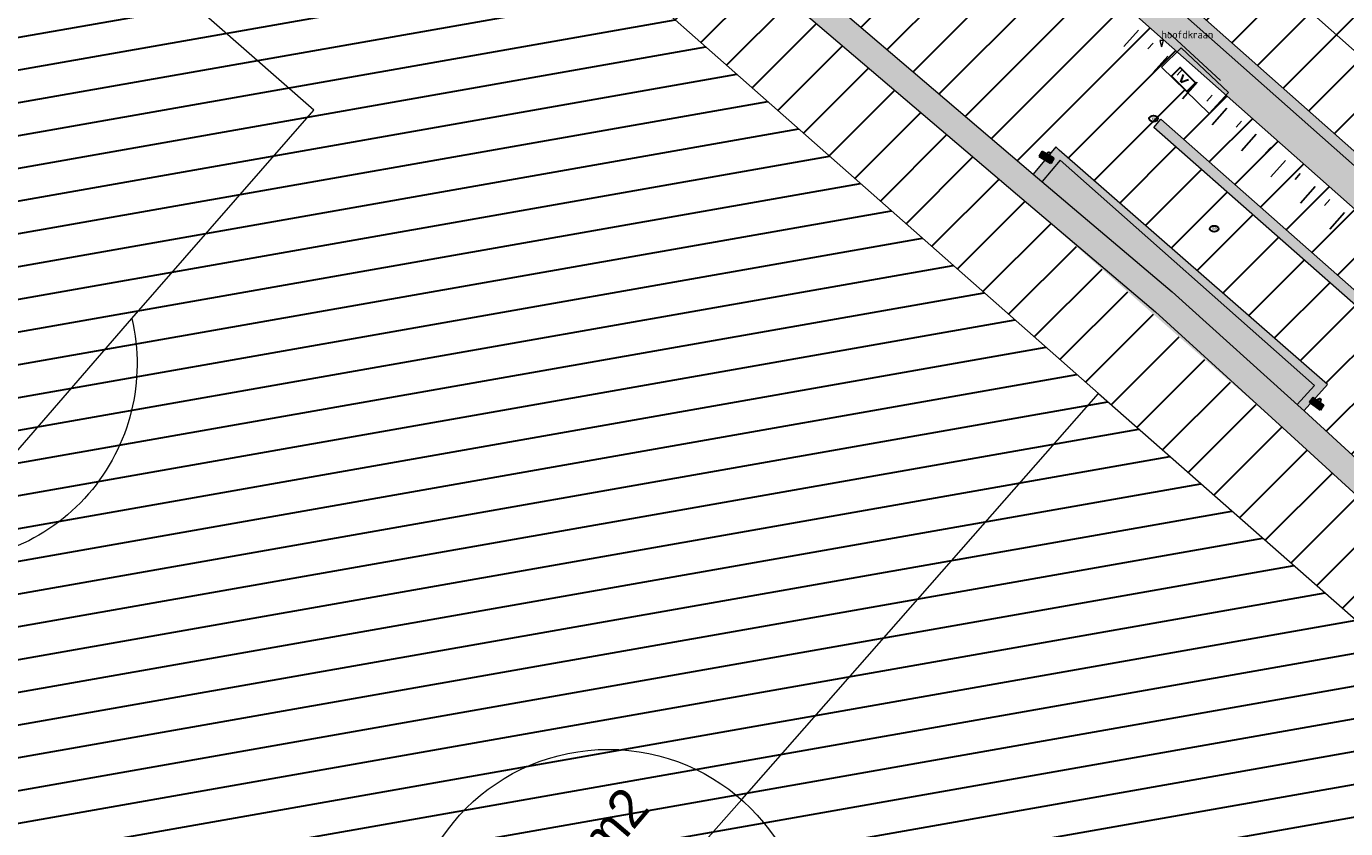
# Model space of a CAD drawing. Header units: metres. Extents: x 102852 to 106916, y 385458 to 392749.
# Tile 30 of 59: x 104841 to 104902, y 388118 to 388155. Entities that reach past the tile are written whole.
import ezdxf
from ezdxf.enums import TextEntityAlignment as Align

# ---------------------------------------------------------------- set-up
doc = ezdxf.new("R2010")
doc.units = ezdxf.units.M
for name, color, linetype, lineweight in [('0-BEBOUWING', 7, 'Continuous', 30), ('0-GRAS OM SPORTVELDEN', 2, 'Continuous', 30), ('0-GRAS SPORTVELDEN', 3, 'Continuous', 30), ('0-KUNSTGRAS SPORTVELDEN', 152, 'Continuous', 30), ('0-VERHARDING', 5, 'Continuous', 30), ('B-WE-GR-GROND-S', 32, 'Continuous', 30), ('B-WE-GR-STRUIK-G', 90, 'Continuous', 13), ('B-WE-IE-GEBOUW-G', 10, 'Continuous', 0), ('B-WE-IE-MEUBILAIR_WEGMEUBILAIR-S', 7, 'Continuous', 30), ('B-WE-KL-DATA_CAI_KAST-S', 90, 'Continuous', 30), ('B-WE-KL-WATER_BRANDLEIDING_BRANDHYDRANT-S', 150, 'Continuous', 30), ('B-WE-VH-KANTVERHARDING-G', 60, 'Continuous', 13), ('B-WE-VW-MARKERING_LANGS_STREEP_DOORGETROKKEN-G', 7, 'Continuous', 13), ('N-WE-IE-TERREINAFSCHEIDING_KUNSTMATIG_HEKWERK-G', 6, 'Continuous', 0), ('X-XX-AL-TEKST_ALGEMEEN-T', 1, 'Continuous', 13)]:
    doc.layers.add(name, color=color, linetype=linetype, lineweight=lineweight)
doc.layers.add('03_INR_TALUD', color=1, linetype='Continuous')
doc.layers.add('X-XX-AL-HULPLIJN-G', color=2, linetype='Continuous', lineweight=18, plot=False)
doc.styles.add('ISO 1 1000 T2 5 0', font='font_iso.shx', dxfattribs={"height": 2.5})
doc.styles.add('NLCS-ISO', font='NLCS-ISO.ttf')
doc.styles.add('NLCS-ISO-M200-T25', font='NLCS-ISO.ttf', dxfattribs={"height": 0.5})
pattern_1 = [(45, (0, 0), (-1.122532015, 1.122532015), [])]

# ---------------------------------------------------------------- blocks, each defined once
blk = doc.blocks.new('SIE-WEG_AFVALBAK_TYPE_02')
at = {"linetype": 'Continuous'}
for p, q in [((1.56, -0.35), (-1.56, -0.35)), ((-1.33, -0.76), (-1.56, -0.35)), ((-1.33, -0.99), (-1.56, -1.72)), ((1.56, -1.72), (-1.56, -1.72)), ((1.33, -0.76), (-1.33, -0.76)), ((-1.33, -0.99), (-1.33, -0.76)), ((1.33, -0.99), (-1.33, -0.99)), ((-1.18, -1.16), (-1.3, -1.55)), ((1.3, -1.55), (-1.3, -1.55)), ((1.18, -1.16), (-1.18, -1.16)), ((1.18, -1.16), (1.3, -1.55)), ((1.33, -0.76), (1.56, -0.35)), ((1.33, -0.99), (1.33, -0.76)), ((1.33, -0.99), (1.56, -1.72))]:
    blk.add_line(p, q, dxfattribs=at)
for p, q in [((-1.56, -0.35), (-1.56, -1.72)), ((1.56, -0.35), (1.56, -1.72))]:
    blk.add_line(p, q)
blk.add_circle((0, 0), 0.354, dxfattribs=at)
blk = doc.blocks.new('SKL-WATER_BRANDHYDRANT-SO')
blk.add_ellipse((0, 0), major_axis=(-1.02, 0), ratio=0.685994)
at = {"style": 'NLCS-ISO'}
blk.add_text('BR', height=0.562, dxfattribs=at).set_placement((-0.42, -0.22))
blk = doc.blocks.new('opmerking')
at = {"layer": 'X-XX-AL-TEKST_ALGEMEEN-T'}
for p, q in [((-0.37, 1.5), (0, 0)), ((0.37, 1.5), (-0.37, 1.5)), ((0.37, 1.5), (0, 0))]:
    blk.add_line(p, q, dxfattribs=at)
blk = doc.blocks.new('opmerkingen_5')
at = {"layer": 'B-WE-GR-GROND-S'}
blk.add_blockref('opmerking', (0, 0), dxfattribs=at)
at = {"layer": 'X-XX-AL-TEKST_ALGEMEEN-T', "color": 7, "style": 'NLCS-ISO-M200-T25'}
blk.add_attdef('OPMERKINGEN', (0, 0), '', height=1.8, dxfattribs=at)
blk = doc.blocks.new('SKL-DATA_TERREINKAST-SO_6')
for q in [(-0.82, 0.8), (0.82, 0.8)]:
    blk.add_line((0, -0.84), q)
blk.add_3dface([(2.52, 1.41), (-2.52, 1.41), (-2.52, -1.41), (2.52, -1.41)])
at = {"style": 'NLCS-ISO'}
blk.add_attdef('TYPE', text='', height=1.75, rotation=360, dxfattribs=at).set_placement((-0.17, 3.44), align=Align.MIDDLE_CENTER)
blk = doc.blocks.new('SKL-DATA_TERREINKAST-SO_6_1')
for q in [(-0.82, 0.8), (0.82, 0.8)]:
    blk.add_line((0, -0.84), q)
blk.add_3dface([(2.52, 1.41), (-2.52, 1.41), (-2.52, -1.41), (2.52, -1.41)])
at = {"style": 'NLCS-ISO'}
blk.add_attdef('TYPE', text='', height=1.75, rotation=360, dxfattribs=at).set_placement((-0.17, 3.44), align=Align.MIDDLE_CENTER)

msp = doc.modelspace()

# ---------------------------------------------------------------- hatches: boundary and pattern name
at = {"layer": '0-BEBOUWING', "ltscale": 0.2, "true_color": 0x636466}
for points in [[(104889.227, 388149.224), (104888.387, 388148.233), (104894.433, 388143.106), (104900.248, 388137.861), (104901.057, 388138.758), (104889.227, 388149.224), (104897.341, 388140.484), (104900.248, 388137.861)], [(104889.227, 388149.224), (104888.387, 388148.233), (104894.433, 388143.106), (104900.248, 388137.861), (104901.057, 388138.758), (104895.183, 388143.954)], [(104900.248, 388137.861), (104894.433, 388143.106), (104888.387, 388148.233), (104889.227, 388149.224), (104901.057, 388138.758)]]:
    msp.add_hatch(color=251, dxfattribs=at).paths.add_polyline_path(points)
at = {"layer": '0-GRAS OM SPORTVELDEN', "ltscale": 0.2}
h = msp.add_hatch(dxfattribs=at)
h.set_pattern_fill('ANSI31', color=256, scale=0.1, pattern_type=2)
h.set_pattern_definition(pattern_1)
h.paths.add_polyline_path([(104851.94, 388181.447), (104851.214, 388179.951), (104887.975, 388148.582), (104889.02, 388149.856), (104889.183, 388149.698), (104901.649, 388138.791), (104900.565, 388137.591), (104931.466, 388109.231), (104936.47, 388115.084), (104940.757, 388119.84), (104946.753, 388126.657), (104945.639, 388127.639), (104956.194, 388139.72), (104955.286, 388140.515), (104955.286, 388140.515), (104953.929, 388141.718), (104937.747, 388123.455), (104934.1, 388119.338), (104926.901, 388125.717), (104926.902, 388125.719), (104926.187, 388124.74), (104925.068, 388125.712), (104924.877, 388125.863), (104925.655, 388126.813), (104925.659, 388126.817), (104921.376, 388130.612), (104920.488, 388129.611), (104929.661, 388121.307), (104929.325, 388120.937), (104920.157, 388129.236), (104918.723, 388127.618), (104914.233, 388131.597), (104915.708, 388133.263), (104913.074, 388135.648), (104913.41, 388136.018), (104916.04, 388133.637), (104916.885, 388134.591), (104916.885, 388134.591), (104896.944, 388152.26), (104896.156, 388151.396), (104893.933, 388153.557), (104894.667, 388154.278), (104865.241, 388180.35), (104865.241, 388180.35), (104859.936, 388174.363)])
h.paths.add_polyline_path([(104904.598, 388141.694), (104893.905, 388151.132), (104893.575, 388150.758), (104904.268, 388141.32)], flags=16)
h.paths.add_polyline_path([(104913.371, 388132.344), (104905.251, 388139.941), (104904.909, 388139.575), (104913.029, 388131.978)], flags=16)
h = msp.add_hatch(dxfattribs=at)
h.set_pattern_fill('ANSI31', color=256, scale=0.1, pattern_type=2)
h.set_pattern_definition(pattern_1)
h.paths.add_polyline_path([(104931.259, 388098.723), (104935.748, 388104.306), (104932.276, 388107.3), (104932.069, 388107.07), (104899.764, 388136.612), (104887.241, 388147.621), (104851.309, 388178.233), (104832.342, 388158.616), (104831.843, 388158.104), (104831.465, 388157.64), (104818.583, 388142.927), (104818.137, 388142.346), (104801.294, 388120.755), (104820.118, 388103.683), (104820.728, 388104.336), (104820.898, 388104.18), (104820.903, 388104.186), (104823.217, 388102.051), (104824.832, 388100.569), (104824.236, 388099.938), (104833.228, 388091.723), (104853.121, 388074.145), (104860.173, 388068.104), (104860.753, 388068.77), (104860.945, 388068.604), (104860.976, 388068.642), (104864.796, 388065.325), (104864.971, 388065.137), (104864.4, 388064.471), (104885.064, 388046.806), (104904.231, 388066.711), (104916.402, 388080.431), (104917.689, 388081.952), (104918.326, 388082.626), (104925.171, 388091.15)])
h.paths.add_polyline_path([(104806.075, 388121.001), (104806.819, 388120.336), (104845.325, 388086.549), (104884.168, 388052.437), (104884.811, 388051.88), (104885.4, 388052.565), (104890.793, 388058.687), (104894.195, 388062.567), (104901.478, 388070.823), (104905.206, 388074.986), (104913.735, 388084.735), (104921.046, 388093.028), (104924.381, 388096.816), (104930.475, 388103.675), (104930.435, 388103.69), (104929.758, 388104.285), (104891.006, 388138.374), (104852.304, 388172.559), (104851.659, 388173.104), (104851.125, 388172.472), (104845.725, 388166.308), (104842.248, 388162.329), (104835.038, 388154.084), (104822.848, 388140.165), (104815.55, 388131.844), (104812.07, 388127.846), (104806.675, 388121.69)], flags=16)
at = {"layer": '0-GRAS SPORTVELDEN'}
h = msp.add_hatch(dxfattribs=at)
h.set_pattern_fill('HATCH', color=256, scale=0.1, style=0, pattern_type=2)
h.set_pattern_definition([(10, (104869.0532, 388141.6563), (-0.260472, 1.477212), [])])
h.paths.add_polyline_path([(104812.07, 388127.846), (104806.675, 388121.69), (104806.819, 388120.336), (104845.325, 388086.549), (104884.168, 388052.437), (104885.4, 388052.565), (104890.793, 388058.687), (104894.195, 388062.567), (104901.478, 388070.823), (104905.206, 388074.986), (104913.735, 388084.735), (104921.046, 388093.028), (104924.381, 388096.816), (104930.475, 388103.675), (104929.758, 388104.285), (104891.006, 388138.374), (104852.304, 388172.559), (104851.125, 388172.472), (104845.725, 388166.308), (104842.248, 388162.329), (104835.038, 388154.084), (104822.848, 388140.165), (104815.55, 388131.844)])
at = {"layer": '0-KUNSTGRAS SPORTVELDEN'}
h = msp.add_hatch(dxfattribs=at)
h.set_pattern_fill('ANSI31', color=256, scale=0.5, style=0)
h.paths.add_polyline_path([(104898.608, 388243.643), (104856.165, 388195.741, 0.414214), (104856.463, 388190.8), (104931.31, 388124.483, 0.414214), (104936.25, 388124.781), (104978.694, 388172.683, 0.414214), (104978.395, 388177.624), (104903.548, 388243.941, 0.414214)])
at = {"layer": '0-VERHARDING', "ltscale": 0.2, "true_color": 0x939598}
h = msp.add_hatch(color=252, dxfattribs=at)
h.paths.add_polyline_path([(104984.501, 388176.222), (104951.943, 388205.07), (104933.98, 388220.986), (104902.918, 388248.508), (104902.17, 388249.171), (104853.095, 388193.784), (104851.769, 388192.287), (104932.603, 388120.665), (104934.1, 388119.338), (104982.512, 388173.976)])
edge = h.paths.add_edge_path(flags=16)
edge.add_arc((104976.074, 388175.004), 3.5, -41.54232, 48.45768, ccw=False)
edge.add_line((104978.694, 388172.683), (104936.25, 388124.781))
edge.add_arc((104933.631, 388127.102), 3.5, 228.45768, 318.45768, ccw=False)
edge.add_line((104931.31, 388124.483), (104856.463, 388190.8))
edge.add_arc((104858.784, 388193.42), 3.5, 138.45768, 228.45768, ccw=False)
edge.add_line((104856.165, 388195.741), (104898.608, 388243.643))
edge.add_arc((104901.227, 388241.322), 3.5, 48.45768, 138.45768, ccw=False)
edge.add_line((104903.548, 388243.941), (104978.395, 388177.624))
for points in [[(104931.466, 388109.231), (104900.565, 388137.591), (104900.248, 388137.861), (104894.433, 388143.106), (104888.387, 388148.233), (104887.975, 388148.582), (104851.214, 388179.951), (104851.309, 388178.233), (104887.241, 388147.621), (104899.764, 388136.612), (104932.069, 388107.07), (104931.466, 388109.231), (104891.41, 388145.669), (104888.387, 388148.233)], [(104931.466, 388109.231), (104900.565, 388137.591), (104900.248, 388137.861), (104894.433, 388143.106), (104888.387, 388148.233), (104887.975, 388148.582), (104851.214, 388179.951), (104851.309, 388178.233), (104887.241, 388147.621), (104899.764, 388136.612), (104932.069, 388107.07), (104931.466, 388109.231), (104893.537, 388142.086), (104899.764, 388136.612)], [(104932.069, 388107.07), (104899.764, 388136.612), (104887.241, 388147.621), (104851.309, 388178.233), (104851.214, 388179.951), (104887.975, 388148.582), (104888.387, 388148.233), (104894.433, 388143.106), (104900.248, 388137.861), (104900.565, 388137.591), (104931.466, 388109.231)], [(104900.565, 388137.591), (104900.248, 388137.861), (104901.057, 388138.758), (104889.227, 388149.224), (104888.387, 388148.233), (104887.975, 388148.582), (104889.02, 388149.856), (104889.183, 388149.698), (104901.649, 388138.791)]]:
    msp.add_hatch(color=252, dxfattribs=at).paths.add_polyline_path(points)
at = {"layer": '0-VERHARDING', "true_color": 0x136734}
msp.add_hatch(color=116, dxfattribs=at).paths.add_polyline_path([(104904.309, 388141.367), (104904.19, 388141.391), (104904.214, 388141.458), (104904.181, 388141.533), (104904.114, 388141.517), (104904.047, 388141.533), (104904.027, 388141.532), (104893.575, 388150.758), (104893.905, 388151.132), (104904.598, 388141.694), (104904.446, 388141.522), (104904.399, 388141.533), (104904.315, 388141.5), (104904.366, 388141.45), (104904.364, 388141.428)])
at = {"layer": '0-VERHARDING', "ltscale": 0.2, "true_color": 0x939598, "extrusion": (0, 0, -1)}
msp.add_hatch(color=252, dxfattribs=at).paths.add_polyline_path([(-104889.227, 388149.224), (-104901.057, 388138.758), (-104900.248, 388137.861), (-104900.565, 388137.591), (-104901.649, 388138.791), (-104889.183, 388149.698), (-104889.02, 388149.856), (-104887.975, 388148.582), (-104888.387, 388148.233)])
msp.add_hatch(color=252, dxfattribs=at).paths.add_polyline_path([(-104889.227, 388149.224), (-104901.057, 388138.758), (-104900.248, 388137.861), (-104900.565, 388137.591), (-104901.649, 388138.791), (-104889.183, 388149.698), (-104889.02, 388149.856), (-104887.975, 388148.582), (-104888.387, 388148.233)])

# ---------------------------------------------------------------- linework, layer by layer
at = {"layer": '03_INR_TALUD', "elevation": 26.589}
for points in [[(104892.863, 388155.285), (104892.181, 388154.515)], [(104893.547, 388154.679), (104893.303, 388154.403)], [(104894.231, 388154.073), (104893.549, 388153.303)], [(104894.916, 388153.466), (104894.671, 388153.19)], [(104895.6, 388152.86), (104894.918, 388152.09)], [(104896.284, 388152.254), (104896.04, 388151.978)], [(104896.969, 388151.647), (104896.287, 388150.877)], [(104897.653, 388151.041), (104897.409, 388150.765)], [(104898.337, 388150.434), (104897.655, 388149.665)], [(104899.022, 388149.828), (104898.777, 388149.552)], [(104899.706, 388149.222), (104899.024, 388148.452)], [(104900.39, 388148.615), (104900.146, 388148.34)], [(104901.075, 388148.009), (104900.393, 388147.239)], [(104901.759, 388147.403), (104901.515, 388147.127)], [(104902.443, 388146.796), (104901.761, 388146.027)]]:
    msp.add_lwpolyline(points, dxfattribs=at)
at = {"layer": 'B-WE-GR-STRUIK-G'}
msp.add_3dface([(104893.905, 388151.132), (104904.598, 388141.694), (104904.268, 388141.32), (104893.575, 388150.758)], dxfattribs=at)
at = {"layer": 'B-WE-IE-GEBOUW-G'}
msp.add_line((104889.227, 388149.224), (104901.057, 388138.758), dxfattribs=at)
at = {"layer": 'B-WE-IE-GEBOUW-G', "flags": 128}
for points in [[(104889.227, 388149.224), (104888.387, 388148.233)], [(104901.057, 388138.758), (104900.248, 388137.861)]]:
    msp.add_lwpolyline(points, dxfattribs=at)
at = {"layer": 'B-WE-VH-KANTVERHARDING-G', "elevation": 0, "flags": 128}
msp.add_lwpolyline([(104851.769, 388192.287), (104934.1, 388119.338), (104937.747, 388123.455), (104984.501, 388176.222), (104980.385, 388179.869), (104902.17, 388249.171)], close=True, dxfattribs=at)
msp.add_lwpolyline([(104898.608, 388243.643), (104856.165, 388195.741, 0.414214), (104856.463, 388190.8), (104931.31, 388124.483, 0.414214), (104936.25, 388124.781), (104978.694, 388172.683, 0.414214), (104978.395, 388177.624), (104903.548, 388243.941, 0.414214)], format="xyb", close=True, dxfattribs=at)
at = {"layer": 'B-WE-VH-KANTVERHARDING-G', "flags": 128}
for points in [[(104831.057, 388088.925), (104830.749, 388089.255), (104832.308, 388090.944), (104799.613, 388120.671), (104817.083, 388142.934), (104817.463, 388143.444), (104818.076, 388144.171), (104830.276, 388158.165), (104830.837, 388158.815), (104831.556, 388159.56), (104851.214, 388179.951), (104887.975, 388148.582), (104894.433, 388143.106), (104900.589, 388137.554), (104931.466, 388109.231), (104936.47, 388115.084), (104940.757, 388119.84)], [(104832.342, 388158.616), (104851.309, 388178.233), (104887.241, 388147.621), (104893.66, 388142.179), (104899.764, 388136.612), (104932.069, 388107.07), (104932.276, 388107.3), (104935.748, 388104.306), (104925.171, 388091.15), (104918.326, 388082.626), (104917.689, 388081.952), (104916.402, 388080.431), (104904.231, 388066.711), (104885.064, 388046.806), (104864.4, 388064.471), (104864.971, 388065.137), (104860.753, 388068.77), (104860.173, 388068.104)], [(104900.565, 388137.591), (104901.649, 388138.791), (104889.183, 388149.698), (104889.02, 388149.856), (104887.975, 388148.582)]]:
    msp.add_lwpolyline(points, dxfattribs=at)
at = {"layer": 'B-WE-VH-KANTVERHARDING-G'}
msp.add_3dface([(104894.845, 388154.453), (104893.933, 388153.557), (104896.156, 388151.396), (104897.052, 388152.378)], dxfattribs=at)
at = {"layer": 'B-WE-VW-MARKERING_LANGS_STREEP_DOORGETROKKEN-G', "elevation": 0, "flags": 128}
msp.add_lwpolyline([(104933.631, 388127.102), (104976.074, 388175.004), (104901.227, 388241.322), (104858.784, 388193.42)], close=True, dxfattribs=at)
at = {"layer": 'B-WE-VW-MARKERING_LANGS_STREEP_DOORGETROKKEN-G', "flags": 128}
for points in [[(104842.248, 388162.329), (104845.725, 388166.308), (104845.725, 388166.308), (104851.125, 388172.472), (104851.659, 388173.104), (104852.304, 388172.559), (104891.006, 388138.374), (104929.758, 388104.285), (104930.435, 388103.69)], [(104845.325, 388086.549), (104862.019, 388105.474), (104874.418, 388119.489), (104891.006, 388138.374)]]:
    msp.add_lwpolyline(points, dxfattribs=at)
for points in [[(104846.057, 388141.861), (104854.516, 388151.553), (104842.248, 388162.329), (104835.038, 388154.084), (104831.321, 388149.936), (104826.476, 388144.316), (104822.848, 388140.165), (104815.55, 388131.844), (104812.07, 388127.846), (104806.675, 388121.69), (104806.075, 388121.001), (104806.819, 388120.336), (104845.325, 388086.549), (104884.168, 388052.437, -0.419854), (104885.4, 388052.565), (104890.793, 388058.687), (104894.195, 388062.567), (104901.478, 388070.823)], [(104815.55, 388131.844), (104827.886, 388121), (104836.256, 388130.564), (104846.057, 388141.861, -0.511237), (104836.256, 388130.564)]]:
    msp.add_lwpolyline(points, format="xyb", dxfattribs=at)
at = {"layer": 'B-WE-VW-MARKERING_LANGS_STREEP_DOORGETROKKEN-G'}
msp.add_circle((104868.219, 388112.481), 9.346, dxfattribs=at)
at = {"layer": 'N-WE-IE-TERREINAFSCHEIDING_KUNSTMATIG_HEKWERK-G'}
msp.add_line((104896.672, 388152.939), (104894.244, 388155.183), dxfattribs=at)
at = {"layer": 'X-XX-AL-HULPLIJN-G', "elevation": 0}
msp.add_lwpolyline([(104933.972, 388121.456), (104981.72, 388175.345), (104900.886, 388246.968), (104853.138, 388193.079)], close=True, dxfattribs=at)

# ---------------------------------------------------------------- block references
at = {"layer": 'B-WE-IE-MEUBILAIR_WEGMEUBILAIR-S', "xscale": 0.2, "yscale": 0.2, "zscale": 0.2}
for p, rotation in [((104888.696, 388149.538), 329.4026001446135), ((104901.276, 388138.072), 323.7753819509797)]:
    msp.add_blockref('SIE-WEG_AFVALBAK_TYPE_02', p, dxfattribs=dict(at, rotation=rotation))
at = {"layer": 'B-WE-KL-DATA_CAI_KAST-S', "xscale": 0.2, "yscale": 0.2, "zscale": 0.2, "rotation": 314.6474998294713}
for name, p in [('SKL-DATA_TERREINKAST-SO_6', (104894.959, 388152.982)), ('SKL-DATA_TERREINKAST-SO_6_1', (104894.959, 388152.982, 0.134))]:
    msp.add_blockref(name, p, dxfattribs=at)
at = {"layer": 'B-WE-KL-WATER_BRANDLEIDING_BRANDHYDRANT-S', "xscale": 0.2, "yscale": 0.2, "zscale": 0.2, "rotation": 360}
for p in [(104893.567, 388151.162), (104893.567, 388151.162, 0.134), (104896.388, 388146.041), (104896.388, 388146.041, 0.134)]:
    msp.add_blockref('SKL-WATER_BRANDHYDRANT-SO', p, dxfattribs=at)
at = {"layer": 'X-XX-AL-TEKST_ALGEMEEN-T'}
ref = msp.add_blockref('opmerkingen_5', (104893.935, 388154.495), dxfattribs=dict(at, xscale=0.2, yscale=0.2, zscale=0.2, rotation=360))
ref.add_attrib('OPMERKINGEN', 'hoofdkraan', (104893.935, 388154.895), dxfattribs={"color": 7, "height": 0.36, "style": 'NLCS-ISO-M200-T25'})

# ---------------------------------------------------------------- texts
at = {"insert": (104862.781, 388113.091), "char_height": 1.8, "width": 34.45304, "attachment_point": 1, "rotation": 49.57091, "style": 'ISO 1 1000 T2 5 0'}
msp.add_mtext('7249 m2', dxfattribs=at)

doc.saveas('drawing.dxf')
